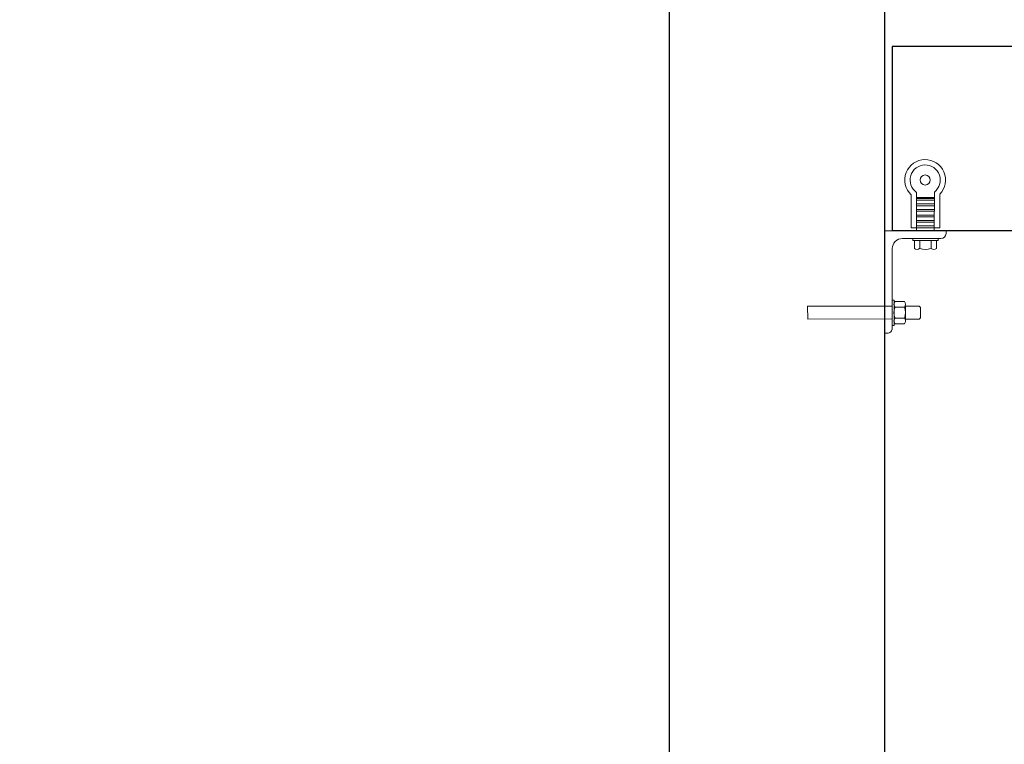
# Model space of a CAD drawing. Header units: feet. Extents: x 0 to 152508, y 0 to 59434.
# Tile 52 of 114: x 152368 to 152372, y 59283 to 59286. Entities that reach past the tile are written whole.
import ezdxf
from ezdxf import colors
from ezdxf.entities.mleader import LeaderData, LeaderLine
from ezdxf.math import Vec2, Vec3

# ---------------------------------------------------------------- set-up
doc = ezdxf.new("R2010")
doc.units = ezdxf.units.FT
doc.header["$LTSCALE"] = 0.1
doc.header["$MEASUREMENT"] = 0
doc.layers.add('Bridge plan$0$SC_Scratch10', color=252, linetype='Continuous', lineweight=0)
doc.layers.add('Bridge plan$0$VG_P_Cells', color=252, linetype='Continuous', lineweight=13)
doc.layers.add('Trellis Base$0$L-ANNO-NOTE', color=30, linetype='Continuous')
doc.styles.add('Trellis Base$0$ARIAL', font='arial.ttf', dxfattribs={"width": 0.9})

# ---------------------------------------------------------------- blocks, each defined once
blk = doc.blocks.new('Bridge plan$0$INSIDE CORNER ATTACHMENT')
at = {"flags": 128}
for points in [[(1.28, 9.02), (1.48, 10.47)], [(-6.57, 10.13), (2.08, 8.9), (1.9, 7.59), (-6.76, 8.82), (-6.57, 10.13)], [(2.18, 9.57), (2.38, 9.55), (2.01, 6.95), (1.81, 6.98)], [(2.18, 9.57), (2.38, 9.55), (2.01, 6.95), (1.81, 6.98)], [(3.23, 7.34), (3.43, 8.78)], [(3.43, 8.71), (4.82, 8.52), (4.94, 8.39), (4.79, 7.32), (4.64, 7.2), (3.24, 7.4)], [(1.09, 7.71), (0, 0), (6.31, -0.89), (6.35, -0.64)], [(3.01, 0.37), (3.04, 0.57), (5.64, 0.2), (5.61, 0)], [(3.25, -0.77), (2.69, -0.69), (2.21, -4.07)], [(3.29, -0.47), (2.74, -4.4)], [(3.22, -0.97), (5.04, -1.23)], [(3.25, -0.77), (5.07, -1.03)], [(5.11, -0.72), (4.55, -4.7)], [(3.09, -1.92), (4.9, -2.17)], [(3.14, -1.53), (4.96, -1.78)], [(3.17, -1.36), (4.98, -1.62)], [(5.07, -1.03), (5.62, -1.11), (5.14, -4.54)], [(2.93, -3.03), (4.75, -3.29)], [(2.99, -2.64), (4.8, -2.9)], [(3.01, -2.48), (4.82, -2.73)], [(3.07, -2.09), (4.88, -2.34)], [(2.81, -3.87), (4.63, -4.13)], [(2.82, -3.79), (4.64, -4.04)], [(2.85, -3.62), (4.66, -3.88)], [(2.9, -3.23), (4.72, -3.49)]]:
    blk.add_lwpolyline(points, dxfattribs=at)
for points in [[(2.08, 8.9), (2.22, 9.82, 0.421903), (1.75, 10.43), (1.48, 10.47)], [(3.25, 9.23), (2.44, 9.34, 0.39919), (2.36, 8.78), (3.17, 8.67)], [(2.59, 9.32), (3.4, 9.21, -0.39919), (3.33, 8.65), (2.52, 8.76)], [(2.59, 9.32), (3.4, 9.21, -0.39919), (3.33, 8.65), (2.52, 8.76)], [(1.9, 7.59), (1.07, 1.7, 0.414214), (1.95, 0.52), (5.88, -0.03, -0.385788), (6.35, -0.64)], [(3.01, 7.52), (2.2, 7.64, 0.39919), (2.12, 7.08), (2.93, 6.97)], [(2.35, 7.62), (3.16, 7.5, -0.39919), (3.08, 6.94), (2.27, 7.06)], [(2.35, 7.62), (3.16, 7.5, -0.39919), (3.08, 6.94), (2.27, 7.06)], [(3.21, 0.54), (3.32, 1.35, -0.39919), (3.88, 1.27), (3.77, 0.46)], [(4.91, 0.3), (5.03, 1.11, -0.39919), (5.59, 1.03), (5.47, 0.22)]]:
    blk.add_lwpolyline(points, format="xyb", dxfattribs=at)
blk.add_circle((3.44, -5.8), 0.522)
for centre, radius, start, end in [((3.69, 8.01), 1.54, 149.8986, 194.0014), ((1.44, 8.33), 1.91, 334.3436, 9.5565), ((4.25, -0.22), 1.54, 59.8986, 104.0014), ((3.44, -5.8), 2.11, 125.329, 36.4259), ((3.44, -5.8), 1.56, 116.6428, 44.6933)]:
    blk.add_arc(centre, radius, start, end)
blk = doc.blocks.new('Bridge plan')
at = {"layer": 'Bridge plan$0$VG_P_Cells', "lineweight": -3}
for p, q in [((1828109.8476, 711488.6114), (1828109.8476, 711482.1738)), ((1828110.7226, 711488.6114), (1828110.7226, 711482.1738)), ((1828110.7539, 711487.0594), (1828110.7539, 711486.3094)), ((1828120.6631, 711487.0594), (1828110.7539, 711487.0594)), ((1828120.6631, 711486.3094), (1828110.7539, 711486.3094))]:
    blk.add_line(p, q, dxfattribs=at)
at = {"layer": 'Bridge plan$0$SC_Scratch10', "lineweight": -3, "xscale": 0.03936999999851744, "yscale": -0.03936999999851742, "zscale": 0.03936999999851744, "rotation": 351.9495548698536}
blk.add_blockref('Bridge plan$0$INSIDE CORNER ATTACHMENT', (1828110.7226, 711486.3094), dxfattribs=at)
blk = doc.blocks.new('Trellis Base')
blk.add_blockref('Bridge plan', (-1675739.0633, -652201.2631))
at = {"layer": 'Trellis Base$0$L-ANNO-NOTE'}
ml = blk.add_multileader_mtext('Standard', dxfattribs=at)
ml.set_content('W. LIVINGSTON AVENUE', color=11, style='Trellis Base$0$ARIAL')
ml.set_leader_properties()
ml.build(insert=Vec2(0, 0))
ml.multileader.update_dxf_attribs({"has_dogleg": 0, "dogleg_length": 0.36, "arrow_head_size": 1.25, "scale": 10})
ctx = ml.context
ctx.base_point, ctx.scale, ctx.char_height, ctx.arrow_head_size, ctx.landing_gap_size, ctx.plane_origin, ctx.plane_x_axis, ctx.plane_y_axis = Vec3(152493.4333, 59387.8699), 10, 1.25, 1.25, 0.5, Vec3(152496.4817, 59382.3139), Vec3(0.234739, 0.972058), Vec3(-0.972058, 0.234739)
notes = []
notes.append((ctx, [(0, (0, 0, 0), (0, 0), (1, 0), 1, [])]))
ctx.mtext.insert, ctx.mtext.text_direction, ctx.mtext.rotation, ctx.mtext.flow_direction = Vec3(152492.9328, 59388.5051), Vec3(0.234739, 0.972058), 1.333846, 5
ml = blk.add_multileader_mtext('Standard', dxfattribs=at)
ml.set_content('S. FRONT STREET', color=11, style='Trellis Base$0$ARIAL')
ml.set_leader_properties()
ml.build(insert=Vec2(0, 0))
ml.multileader.update_dxf_attribs({"has_dogleg": 0, "dogleg_length": 0.36, "arrow_head_size": 1.25, "scale": 10})
ctx = ml.context
ctx.base_point, ctx.scale, ctx.char_height, ctx.arrow_head_size, ctx.landing_gap_size, ctx.plane_origin = Vec3(152391.6985, 59316.6024), 10, 1.25, 1.25, 0.5, Vec3(152387.0132, 59312.335)
notes.append((ctx, [(0, (0, 0, 0), (0, 0), (1, 0), 1, [])]))
ctx.mtext.insert, ctx.mtext.flow_direction = Vec3(152392.1985, 59317.2381), 5
for ctx, leaders in notes:
    for number, flags, end, landing, length, lines in leaders:
        leader = LeaderData()
        leader.index, (leader.has_last_leader_line, leader.has_dogleg_vector, leader.attachment_direction) = number, flags
        leader.last_leader_point, leader.dogleg_vector, leader.dogleg_length = Vec3(end), Vec3(landing), length
        for number, points, colour, breaks in lines:
            line = LeaderLine()
            line.index, line.vertices, line.color, line.breaks = number, Vec3.list(points), colors.encode_raw_color(colour), breaks
            leader.lines.append(line)
        ctx.leaders.append(leader)

msp = doc.modelspace()

# ---------------------------------------------------------------- block references
msp.add_blockref('Trellis Base', (0, 0))

doc.saveas('drawing.dxf')
